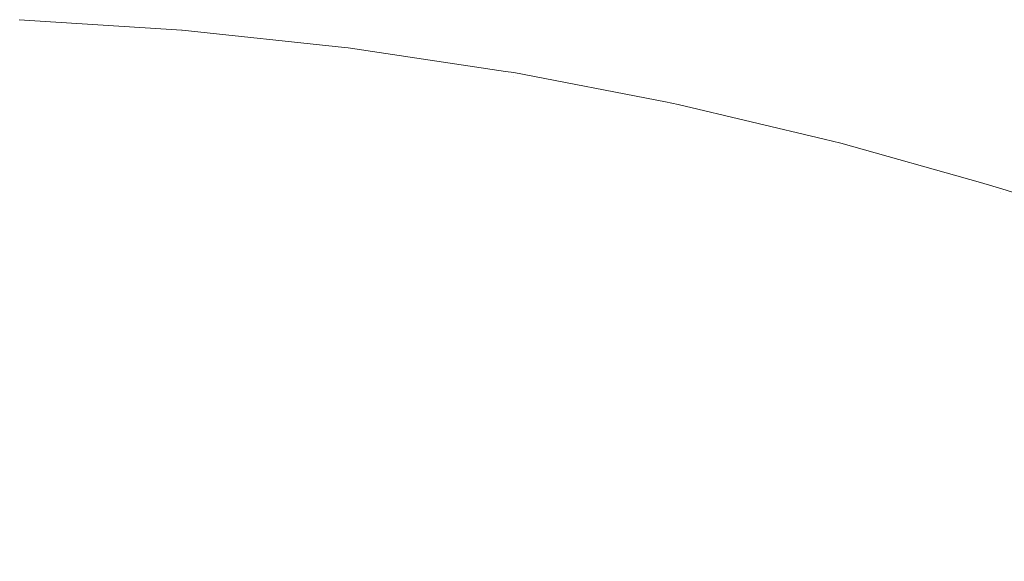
# Model space of a CAD drawing. Header units: centimetres. Extents: x -26 to 27.3, y -21.7 to -19.9.
# Tile 200 of 202: x 27.2142 to 27.2392, y -19.8737 to -19.86. Entities that reach past the tile are written whole.
import ezdxf

# ---------------------------------------------------------------- set-up
doc = ezdxf.new("R2010")
doc.units = ezdxf.units.CM
doc.header["$LTSCALE"] = 2.54
doc.layers.add('Lucido design-1', color=7, linetype='Continuous')

# ---------------------------------------------------------------- blocks, each defined once
blk = doc.blocks.new('Gruppo-4-1')
at = {"color": 7, "linetype": 'Continuous', "lineweight": 9}
for points, invisible_edges in [([(27.214213, -19.859985, 329.886121), (27.218334, -19.860248, 329.886121), (27.218326, -19.860343, 329.881762), (27.214093, -19.860073, 329.881762)], 14), ([(27.214095, -19.860025, 330.489196), (27.21833, -19.860295, 330.489196), (27.218334, -19.860248, 330.486121), (27.214213, -19.859985, 330.486121)], 11), ([(27.218334, -19.860248, 329.886121), (27.214213, -19.859985, 329.886121), (27.214213, -19.859985, 330.486121), (27.218334, -19.860248, 330.486121)], 10), ([(27.214093, -19.860073, 329.881762), (27.218326, -19.860343, 329.881762), (27.218303, -19.860608, 329.877629), (27.214082, -19.860339, 329.877629)], 15), ([(27.214086, -19.860239, 330.493342), (27.218311, -19.860508, 330.493342), (27.21833, -19.860295, 330.489196), (27.214095, -19.860025, 330.489196)], 15), ([(27.214082, -19.860339, 329.877629), (27.218303, -19.860608, 329.877629), (27.218266, -19.861043, 329.873515), (27.214063, -19.860775, 329.873515)], 15), ([(27.21407, -19.860625, 330.497478), (27.218279, -19.860893, 330.497478), (27.218311, -19.860508, 330.493342), (27.214086, -19.860239, 330.493342)], 15), ([(27.218326, -19.860343, 329.881762), (27.222543, -19.860792, 329.881762), (27.222509, -19.861056, 329.877629), (27.218303, -19.860608, 329.877629)], 15), ([(27.218311, -19.860508, 330.493342), (27.222522, -19.860957, 330.493342), (27.222549, -19.860745, 330.489196), (27.21833, -19.860295, 330.489196)], 15), ([(27.222543, -19.860792, 329.881762), (27.218326, -19.860343, 329.881762), (27.218334, -19.860248, 329.886121), (27.218345, -19.860249, 329.886121)], 11), ([(27.218345, -19.860249, 330.486121), (27.218334, -19.860248, 330.486121), (27.21833, -19.860295, 330.489196)], 10), ([(27.22246, -19.860688, 330.486121), (27.218345, -19.860249, 330.486121), (27.21833, -19.860295, 330.489196), (27.222549, -19.860745, 330.489196)], 14), ([(27.218334, -19.860248, 330.486121), (27.218345, -19.860249, 330.486121), (27.218345, -19.860249, 329.886121), (27.218334, -19.860248, 329.886121)], 10), ([(27.218345, -19.860249, 329.886121), (27.218345, -19.860249, 330.486121), (27.22246, -19.860688, 330.486121), (27.22246, -19.860688, 329.886121)], 5), ([(27.218345, -19.860249, 329.886121), (27.22246, -19.860688, 329.886121), (27.222555, -19.860698, 329.886121), (27.222543, -19.860792, 329.881762)], 12), ([(27.214046, -19.861182, 330.501599), (27.218231, -19.861449, 330.501599), (27.218279, -19.860893, 330.497478), (27.21407, -19.860625, 330.497478)], 15), ([(27.218303, -19.860608, 329.877629), (27.222509, -19.861056, 329.877629), (27.222453, -19.861489, 329.873515), (27.218266, -19.861043, 329.873515)], 15), ([(27.218279, -19.860893, 330.497478), (27.222473, -19.86134, 330.497478), (27.222522, -19.860957, 330.493342), (27.218311, -19.860508, 330.493342)], 15), ([(27.222549, -19.860745, 330.489196), (27.222555, -19.860698, 330.486121), (27.22246, -19.860688, 330.486121)], 9), ([(27.222555, -19.860698, 329.886121), (27.22246, -19.860688, 329.886121), (27.22246, -19.860688, 330.486121), (27.222555, -19.860698, 330.486121)], 10), ([(27.226737, -19.86142, 329.881762), (27.222543, -19.860792, 329.881762), (27.222555, -19.860698, 329.886121), (27.226548, -19.861296, 329.886121)], 11), ([(27.226548, -19.861296, 330.486121), (27.222555, -19.860698, 330.486121), (27.222549, -19.860745, 330.489196), (27.226745, -19.861373, 330.489196)], 14), ([(27.222555, -19.860698, 330.486121), (27.226548, -19.861296, 330.486121), (27.226548, -19.861296, 329.886121), (27.222555, -19.860698, 329.886121)], 10), ([(27.214063, -19.860775, 329.873515), (27.218266, -19.861043, 329.873515), (27.218215, -19.861647, 329.869425), (27.214038, -19.86138, 329.869425)], 15), ([(27.218231, -19.861449, 330.501599), (27.222402, -19.861893, 330.501599), (27.222473, -19.86134, 330.497478), (27.218279, -19.860893, 330.497478)], 15), ([(27.222473, -19.86134, 330.497478), (27.226644, -19.861964, 330.497478), (27.226709, -19.861584, 330.493342), (27.222522, -19.860957, 330.493342)], 15), ([(27.222543, -19.860792, 329.881762), (27.226737, -19.86142, 329.881762), (27.226692, -19.861682, 329.877629), (27.222509, -19.861056, 329.877629)], 15), ([(27.222522, -19.860957, 330.493342), (27.226709, -19.861584, 330.493342), (27.226745, -19.861373, 330.489196), (27.222549, -19.860745, 330.489196)], 15), ([(27.214015, -19.861911, 330.505696), (27.21817, -19.862176, 330.505696), (27.218231, -19.861449, 330.501599), (27.214046, -19.861182, 330.501599)], 15), ([(27.218266, -19.861043, 329.873515), (27.222453, -19.861489, 329.873515), (27.222377, -19.86209, 329.869425), (27.218215, -19.861647, 329.869425)], 15), ([(27.222509, -19.861056, 329.877629), (27.226692, -19.861682, 329.877629), (27.226618, -19.862113, 329.873515), (27.222453, -19.861489, 329.873515)], 15), ([(27.214038, -19.86138, 329.869425), (27.218215, -19.861647, 329.869425), (27.218149, -19.862418, 329.865368), (27.214005, -19.862153, 329.865368)], 15), ([(27.21817, -19.862176, 330.505696), (27.222309, -19.862617, 330.505696), (27.222402, -19.861893, 330.501599), (27.218231, -19.861449, 330.501599)], 15), ([(27.222402, -19.861893, 330.501599), (27.226549, -19.862514, 330.501599), (27.226644, -19.861964, 330.497478), (27.222473, -19.86134, 330.497478)], 15), ([(27.226745, -19.861373, 330.489196), (27.226753, -19.861326, 330.486121), (27.226548, -19.861296, 330.486121)], 9), ([(27.226753, -19.861326, 329.886121), (27.226548, -19.861296, 329.886121), (27.226548, -19.861296, 330.486121), (27.226753, -19.861326, 330.486121)], 10), ([(27.226548, -19.861296, 329.886121), (27.226753, -19.861326, 329.886121), (27.226737, -19.86142, 329.881762)], 10), ([(27.226737, -19.86142, 329.881762), (27.230901, -19.862225, 329.881762), (27.230845, -19.862486, 329.877629), (27.226692, -19.861682, 329.877629)], 15), ([(27.226709, -19.861584, 330.493342), (27.230866, -19.862388, 330.493342), (27.230911, -19.862179, 330.489196), (27.226745, -19.861373, 330.489196)], 15), ([(27.230901, -19.862225, 329.881762), (27.226737, -19.86142, 329.881762), (27.226753, -19.861326, 329.886121), (27.230605, -19.862071, 329.886121)], 11), ([(27.230605, -19.862071, 330.486121), (27.226753, -19.861326, 330.486121), (27.226745, -19.861373, 330.489196), (27.230911, -19.862179, 330.489196)], 14), ([(27.226753, -19.861326, 330.486121), (27.230605, -19.862071, 330.486121), (27.230605, -19.862071, 329.886121), (27.226753, -19.861326, 329.886121)], 10), ([(27.218215, -19.861647, 329.869425), (27.222377, -19.86209, 329.869425), (27.222278, -19.862858, 329.865368), (27.218149, -19.862418, 329.865368)], 15), ([(27.222453, -19.861489, 329.873515), (27.226618, -19.862113, 329.873515), (27.226516, -19.86271, 329.869425), (27.222377, -19.86209, 329.869425)], 15), ([(27.226692, -19.861682, 329.877629), (27.230845, -19.862486, 329.877629), (27.230753, -19.862912, 329.873515), (27.226618, -19.862113, 329.873515)], 15), ([(27.226644, -19.861964, 330.497478), (27.230785, -19.862765, 330.497478), (27.230866, -19.862388, 330.493342), (27.226709, -19.861584, 330.493342)], 15), ([(27.213977, -19.86281, 330.509763), (27.218093, -19.863073, 330.509763), (27.21817, -19.862176, 330.505696), (27.214015, -19.861911, 330.505696)], 15), ([(27.222309, -19.862617, 330.505696), (27.226426, -19.863233, 330.505696), (27.226549, -19.862514, 330.501599), (27.222402, -19.861893, 330.501599)], 15), ([(27.226549, -19.862514, 330.501599), (27.230667, -19.86331, 330.501599), (27.230785, -19.862765, 330.497478), (27.226644, -19.861964, 330.497478)], 15), ([(27.214005, -19.862153, 329.865368), (27.218149, -19.862418, 329.865368), (27.218069, -19.863354, 329.86135), (27.213965, -19.863092, 329.86135)], 15), ([(27.218093, -19.863073, 330.509763), (27.222195, -19.86351, 330.509763), (27.222309, -19.862617, 330.505696), (27.21817, -19.862176, 330.505696)], 15), ([(27.222377, -19.86209, 329.869425), (27.226516, -19.86271, 329.869425), (27.226385, -19.863472, 329.865368), (27.222278, -19.862858, 329.865368)], 15), ([(27.226618, -19.862113, 329.873515), (27.230753, -19.862912, 329.873515), (27.230625, -19.863505, 329.869425), (27.226516, -19.86271, 329.869425)], 15), ([(27.230911, -19.862179, 330.489196), (27.230921, -19.862132, 330.486121), (27.230605, -19.862071, 330.486121)], 9), ([(27.230921, -19.862132, 329.886121), (27.230605, -19.862071, 329.886121), (27.230605, -19.862071, 330.486121), (27.230921, -19.862132, 330.486121)], 10), ([(27.230605, -19.862071, 329.886121), (27.230921, -19.862132, 329.886121), (27.230901, -19.862225, 329.881762)], 10), ([(27.230901, -19.862225, 329.881762), (27.235027, -19.863207, 329.881762), (27.23496, -19.863464, 329.877629), (27.230845, -19.862486, 329.877629)], 15), ([(27.230866, -19.862388, 330.493342), (27.234985, -19.863367, 330.493342), (27.235039, -19.86316, 330.489196), (27.230911, -19.862179, 330.489196)], 15), ([(27.235027, -19.863207, 329.881762), (27.230901, -19.862225, 329.881762), (27.230921, -19.862132, 329.886121), (27.234623, -19.863013, 329.886121)], 11), ([(27.234623, -19.863013, 330.486121), (27.230921, -19.862132, 330.486121), (27.230911, -19.862179, 330.489196), (27.235039, -19.86316, 330.489196)], 14), ([(27.230921, -19.862132, 330.486121), (27.234623, -19.863013, 330.486121), (27.234623, -19.863013, 329.886121), (27.230921, -19.862132, 329.886121)], 10), ([(27.218149, -19.862418, 329.865368), (27.222278, -19.862858, 329.865368), (27.222159, -19.863789, 329.86135), (27.218069, -19.863354, 329.86135)], 15), ([(27.230785, -19.862765, 330.497478), (27.234888, -19.863741, 330.497478), (27.234985, -19.863367, 330.493342), (27.230866, -19.862388, 330.493342)], 15), ([(27.222195, -19.86351, 330.509763), (27.226274, -19.864121, 330.509763), (27.226426, -19.863233, 330.505696), (27.222309, -19.862617, 330.505696)], 15), ([(27.226516, -19.86271, 329.869425), (27.230625, -19.863505, 329.869425), (27.230462, -19.864261, 329.865368), (27.226385, -19.863472, 329.865368)], 15), ([(27.226426, -19.863233, 330.505696), (27.230513, -19.864024, 330.505696), (27.230667, -19.86331, 330.501599), (27.226549, -19.862514, 330.501599)], 15), ([(27.230845, -19.862486, 329.877629), (27.23496, -19.863464, 329.877629), (27.23485, -19.863887, 329.873515), (27.230753, -19.862912, 329.873515)], 15), ([(27.213931, -19.863879, 330.513793), (27.218002, -19.864139, 330.513793), (27.218093, -19.863073, 330.509763), (27.213977, -19.86281, 330.509763)], 15), ([(27.222278, -19.862858, 329.865368), (27.226385, -19.863472, 329.865368), (27.226226, -19.864398, 329.86135), (27.222159, -19.863789, 329.86135)], 15), ([(27.230753, -19.862912, 329.873515), (27.23485, -19.863887, 329.873515), (27.234697, -19.864473, 329.869425), (27.230625, -19.863505, 329.869425)], 15), ([(27.230667, -19.86331, 330.501599), (27.234747, -19.864281, 330.501599), (27.234888, -19.863741, 330.497478), (27.230785, -19.862765, 330.497478)], 15), ([(27.213965, -19.863092, 329.86135), (27.218069, -19.863354, 329.86135), (27.217976, -19.864453, 329.857377), (27.213918, -19.864195, 329.857377)], 15), ([(27.218002, -19.864139, 330.513793), (27.222059, -19.864571, 330.513793), (27.222195, -19.86351, 330.509763), (27.218093, -19.863073, 330.509763)], 15), ([(27.235039, -19.86316, 330.489196), (27.235051, -19.863115, 330.486121), (27.234623, -19.863013, 330.486121)], 9), ([(27.235051, -19.863115, 329.886121), (27.234623, -19.863013, 329.886121), (27.234623, -19.863013, 330.486121), (27.235051, -19.863115, 330.486121)], 10), ([(27.234623, -19.863013, 329.886121), (27.235051, -19.863115, 329.886121), (27.235027, -19.863207, 329.881762)], 10), ([(27.235027, -19.863207, 329.881762), (27.239107, -19.864362, 329.881762), (27.239029, -19.864617, 329.877629), (27.23496, -19.863464, 329.877629)], 15), ([(27.234985, -19.863367, 330.493342), (27.239059, -19.864521, 330.493342), (27.239121, -19.864317, 330.489196), (27.235039, -19.86316, 330.489196)], 15), ([(27.239107, -19.864362, 329.881762), (27.235027, -19.863207, 329.881762), (27.235051, -19.863115, 329.886121), (27.238595, -19.864118, 329.886121)], 11), ([(27.238595, -19.864118, 330.486121), (27.235051, -19.863115, 330.486121), (27.235039, -19.86316, 330.489196), (27.239121, -19.864317, 330.489196)], 14), ([(27.235051, -19.863115, 330.486121), (27.238595, -19.864118, 330.486121), (27.238595, -19.864118, 329.886121), (27.235051, -19.863115, 329.886121)], 10), ([(27.218069, -19.863354, 329.86135), (27.222159, -19.863789, 329.86135), (27.222019, -19.864884, 329.857377), (27.217976, -19.864453, 329.857377)], 15), ([(27.226385, -19.863472, 329.865368), (27.230462, -19.864261, 329.865368), (27.230264, -19.865179, 329.86135), (27.226226, -19.864398, 329.86135)], 15), ([(27.226274, -19.864121, 330.509763), (27.230324, -19.864904, 330.509763), (27.230513, -19.864024, 330.505696), (27.226426, -19.863233, 330.505696)], 15), ([(27.230513, -19.864024, 330.505696), (27.234563, -19.864987, 330.505696), (27.234747, -19.864281, 330.501599), (27.230667, -19.86331, 330.501599)], 15), ([(27.23496, -19.863464, 329.877629), (27.239029, -19.864617, 329.877629), (27.238902, -19.865034, 329.873515), (27.23485, -19.863887, 329.873515)], 15), ([(27.234888, -19.863741, 330.497478), (27.238946, -19.86489, 330.497478), (27.239059, -19.864521, 330.493342), (27.234985, -19.863367, 330.493342)], 15), ([(27.222059, -19.864571, 330.513793), (27.226093, -19.865175, 330.513793), (27.226274, -19.864121, 330.509763), (27.222195, -19.86351, 330.509763)], 15), ([(27.230625, -19.863505, 329.869425), (27.234697, -19.864473, 329.869425), (27.234502, -19.865222, 329.865368), (27.230462, -19.864261, 329.865368)], 15), ([(27.213879, -19.865116, 330.517778), (27.217897, -19.865373, 330.517778), (27.218002, -19.864139, 330.513793), (27.213931, -19.863879, 330.513793)], 15), ([(27.222159, -19.863789, 329.86135), (27.226226, -19.864398, 329.86135), (27.22604, -19.865486, 329.857377), (27.222019, -19.864884, 329.857377)], 15), ([(27.23485, -19.863887, 329.873515), (27.238902, -19.865034, 329.873515), (27.238724, -19.865613, 329.869425), (27.234697, -19.864473, 329.869425)], 15), ([(27.234747, -19.864281, 330.501599), (27.238782, -19.865424, 330.501599), (27.238946, -19.86489, 330.497478), (27.234888, -19.863741, 330.497478)], 15), ([(27.213918, -19.864195, 329.857377), (27.217976, -19.864453, 329.857377), (27.217868, -19.865714, 329.853456), (27.213864, -19.865459, 329.853456)], 15), ([(27.217897, -19.865373, 330.517778), (27.221902, -19.865799, 330.517778), (27.222059, -19.864571, 330.513793), (27.218002, -19.864139, 330.513793)], 15), ([(27.226093, -19.865175, 330.513793), (27.230098, -19.86595, 330.513793), (27.230324, -19.864904, 330.509763), (27.226274, -19.864121, 330.509763)], 15), ([(27.230324, -19.864904, 330.509763), (27.234336, -19.865858, 330.509763), (27.234563, -19.864987, 330.505696), (27.230513, -19.864024, 330.505696)], 15), ([(27.239121, -19.864317, 330.489196), (27.239135, -19.864271, 330.486121), (27.238595, -19.864118, 330.486121)], 9), ([(27.239135, -19.864271, 329.886121), (27.238595, -19.864118, 329.886121), (27.238595, -19.864118, 330.486121), (27.239135, -19.864271, 330.486121)], 10), ([(27.238595, -19.864118, 329.886121), (27.239135, -19.864271, 329.886121), (27.239107, -19.864362, 329.881762)], 10), ([(27.217976, -19.864453, 329.857377), (27.222019, -19.864884, 329.857377), (27.221858, -19.866139, 329.853456), (27.217868, -19.865714, 329.853456)], 15), ([(27.226226, -19.864398, 329.86135), (27.230264, -19.865179, 329.86135), (27.230032, -19.866258, 329.857377), (27.22604, -19.865486, 329.857377)], 15), ([(27.230462, -19.864261, 329.865368), (27.234502, -19.865222, 329.865368), (27.234265, -19.866131, 329.86135), (27.230264, -19.865179, 329.86135)], 15), ([(27.234697, -19.864473, 329.869425), (27.238724, -19.865613, 329.869425), (27.238498, -19.866353, 329.865368), (27.234502, -19.865222, 329.865368)], 15), ([(27.234563, -19.864987, 330.505696), (27.238569, -19.866121, 330.505696), (27.238782, -19.865424, 330.501599), (27.234747, -19.864281, 330.501599)], 15), ([(27.239107, -19.864362, 329.881762), (27.243135, -19.86569, 329.881762), (27.243047, -19.865941, 329.877629), (27.239029, -19.864617, 329.877629)], 15), ([(27.239059, -19.864521, 330.493342), (27.24308, -19.865846, 330.493342), (27.243151, -19.865645, 330.489196), (27.239121, -19.864317, 330.489196)], 15), ([(27.243135, -19.86569, 329.881762), (27.239107, -19.864362, 329.881762), (27.239135, -19.864271, 329.886121), (27.242514, -19.865385, 329.886121)], 11), ([(27.242514, -19.865385, 330.486121), (27.239135, -19.864271, 330.486121), (27.239121, -19.864317, 330.489196), (27.243151, -19.865645, 330.489196)], 14), ([(27.239135, -19.864271, 330.486121), (27.242514, -19.865385, 330.486121), (27.242514, -19.865385, 329.886121), (27.239135, -19.864271, 329.886121)], 10), ([(27.221902, -19.865799, 330.517778), (27.225884, -19.866395, 330.517778), (27.226093, -19.865175, 330.513793), (27.222059, -19.864571, 330.513793)], 15), ([(27.239029, -19.864617, 329.877629), (27.243047, -19.865941, 329.877629), (27.242901, -19.866353, 329.873515), (27.238902, -19.865034, 329.873515)], 15), ([(27.238946, -19.86489, 330.497478), (27.242951, -19.86621, 330.497478), (27.24308, -19.865846, 330.493342), (27.239059, -19.864521, 330.493342)], 15), ([(27.222019, -19.864884, 329.857377), (27.22604, -19.865486, 329.857377), (27.225826, -19.866733, 329.853456), (27.221858, -19.866139, 329.853456)], 15), ([(27.230098, -19.86595, 330.513793), (27.234067, -19.866894, 330.513793), (27.234336, -19.865858, 330.509763), (27.230324, -19.864904, 330.509763)], 15), ([(27.238782, -19.865424, 330.501599), (27.242766, -19.866736, 330.501599), (27.242951, -19.86621, 330.497478), (27.238946, -19.86489, 330.497478)], 15), ([(27.213819, -19.86652, 330.521712), (27.217778, -19.866772, 330.521712), (27.217897, -19.865373, 330.517778), (27.213879, -19.865116, 330.517778)], 15), ([(27.225884, -19.866395, 330.517778), (27.229837, -19.86716, 330.517778), (27.230098, -19.86595, 330.513793), (27.226093, -19.865175, 330.513793)], 15), ([(27.230264, -19.865179, 329.86135), (27.234265, -19.866131, 329.86135), (27.233987, -19.867199, 329.857377), (27.230032, -19.866258, 329.857377)], 15), ([(27.234502, -19.865222, 329.865368), (27.238498, -19.866353, 329.865368), (27.238223, -19.867251, 329.86135), (27.234265, -19.866131, 329.86135)], 15), ([(27.234336, -19.865858, 330.509763), (27.238305, -19.866982, 330.509763), (27.238569, -19.866121, 330.505696), (27.234563, -19.864987, 330.505696)], 15), ([(27.238902, -19.865034, 329.873515), (27.242901, -19.866353, 329.873515), (27.242699, -19.866924, 329.869425), (27.238724, -19.865613, 329.869425)], 15), ([(27.213864, -19.865459, 329.853456), (27.217868, -19.865714, 329.853456), (27.217748, -19.867133, 329.849594), (27.213804, -19.866882, 329.849594)], 15), ([(27.217778, -19.866772, 330.521712), (27.221723, -19.867193, 330.521712), (27.221902, -19.865799, 330.517778), (27.217897, -19.865373, 330.517778)], 15), ([(27.238569, -19.866121, 330.505696), (27.242522, -19.867424, 330.505696), (27.242766, -19.866736, 330.501599), (27.238782, -19.865424, 330.501599)], 15), ([(27.217868, -19.865714, 329.853456), (27.221858, -19.866139, 329.853456), (27.221677, -19.867552, 329.849594), (27.217748, -19.867133, 329.849594)], 15), ([(27.22604, -19.865486, 329.857377), (27.230032, -19.866258, 329.857377), (27.229765, -19.867495, 329.853456), (27.225826, -19.866733, 329.853456)], 15), ([(27.238724, -19.865613, 329.869425), (27.242699, -19.866924, 329.869425), (27.242442, -19.867653, 329.865368), (27.238498, -19.866353, 329.865368)], 15), ([(27.221723, -19.867193, 330.521712), (27.225647, -19.86778, 330.521712), (27.225884, -19.866395, 330.517778), (27.221902, -19.865799, 330.517778)], 15), ([(27.229837, -19.86716, 330.517778), (27.233755, -19.868092, 330.517778), (27.234067, -19.866894, 330.513793), (27.230098, -19.86595, 330.513793)], 15), ([(27.234067, -19.866894, 330.513793), (27.237992, -19.868005, 330.513793), (27.238305, -19.866982, 330.509763), (27.234336, -19.865858, 330.509763)], 15), ([(27.221858, -19.866139, 329.853456), (27.225826, -19.866733, 329.853456), (27.225585, -19.868137, 329.849594), (27.221677, -19.867552, 329.849594)], 15), ([(27.234265, -19.866131, 329.86135), (27.238223, -19.867251, 329.86135), (27.237899, -19.868307, 329.857377), (27.233987, -19.867199, 329.857377)], 15), ([(27.238305, -19.866982, 330.509763), (27.242223, -19.868273, 330.509763), (27.242522, -19.867424, 330.505696), (27.238569, -19.866121, 330.505696)], 15), ([(27.225647, -19.86778, 330.521712), (27.229541, -19.868533, 330.521712), (27.229837, -19.86716, 330.517778), (27.225884, -19.866395, 330.517778)], 15), ([(27.230032, -19.866258, 329.857377), (27.233987, -19.867199, 329.857377), (27.233669, -19.868423, 329.853456), (27.229765, -19.867495, 329.853456)], 15), ([(27.238498, -19.866353, 329.865368), (27.242442, -19.867653, 329.865368), (27.242129, -19.868539, 329.86135), (27.238223, -19.867251, 329.86135)], 15), ([(27.213753, -19.868088, 330.525586), (27.217645, -19.868336, 330.525586), (27.217778, -19.866772, 330.521712), (27.213819, -19.86652, 330.521712)], 15), ([(27.213804, -19.866882, 329.849594), (27.217748, -19.867133, 329.849594), (27.217614, -19.868708, 329.845798), (27.213737, -19.868461, 329.845798)], 15), ([(27.217645, -19.868336, 330.525586), (27.221524, -19.868749, 330.525586), (27.221723, -19.867193, 330.521712), (27.217778, -19.866772, 330.521712)], 15), ([(27.225826, -19.866733, 329.853456), (27.229765, -19.867495, 329.853456), (27.229465, -19.868887, 329.849594), (27.225585, -19.868137, 329.849594)], 15), ([(27.233755, -19.868092, 330.517778), (27.237629, -19.869189, 330.517778), (27.237992, -19.868005, 330.513793), (27.234067, -19.866894, 330.513793)], 15), ([(27.217748, -19.867133, 329.849594), (27.221677, -19.867552, 329.849594), (27.221476, -19.86912, 329.845798), (27.217614, -19.868708, 329.845798)], 15), ([(27.221524, -19.868749, 330.525586), (27.225381, -19.869327, 330.525586), (27.225647, -19.86778, 330.521712), (27.221723, -19.867193, 330.521712)], 15), ([(27.229541, -19.868533, 330.521712), (27.233401, -19.869451, 330.521712), (27.233755, -19.868092, 330.517778), (27.229837, -19.86716, 330.517778)], 15), ([(27.233987, -19.867199, 329.857377), (27.237899, -19.868307, 329.857377), (27.237529, -19.869516, 329.853456), (27.233669, -19.868423, 329.853456)], 15), ([(27.237992, -19.868005, 330.513793), (27.241866, -19.869282, 330.513793), (27.242223, -19.868273, 330.509763), (27.238305, -19.866982, 330.509763)], 15), ([(27.238223, -19.867251, 329.86135), (27.242129, -19.868539, 329.86135), (27.241761, -19.869579, 329.857377), (27.237899, -19.868307, 329.857377)], 15), ([(27.221677, -19.867552, 329.849594), (27.225585, -19.868137, 329.849594), (27.225318, -19.869695, 329.845798), (27.221476, -19.86912, 329.845798)], 15), ([(27.229765, -19.867495, 329.853456), (27.233669, -19.868423, 329.853456), (27.23331, -19.869802, 329.849594), (27.229465, -19.868887, 329.849594)], 15), ([(27.225381, -19.869327, 330.525586), (27.229211, -19.870067, 330.525586), (27.229541, -19.868533, 330.521712), (27.225647, -19.86778, 330.521712)], 15), ([(27.213679, -19.869818, 330.529396), (27.217498, -19.870061, 330.529396), (27.217645, -19.868336, 330.525586), (27.213753, -19.868088, 330.525586)], 15), ([(27.225585, -19.868137, 329.849594), (27.229465, -19.868887, 329.849594), (27.229132, -19.870432, 329.845798), (27.225318, -19.869695, 329.845798)], 15), ([(27.233401, -19.869451, 330.521712), (27.237218, -19.870532, 330.521712), (27.237629, -19.869189, 330.517778), (27.233755, -19.868092, 330.517778)], 15), ([(27.237629, -19.869189, 330.517778), (27.241454, -19.870449, 330.517778), (27.241866, -19.869282, 330.513793), (27.237992, -19.868005, 330.513793)], 15), ([(27.213737, -19.868461, 329.845798), (27.217614, -19.868708, 329.845798), (27.217467, -19.870436, 329.842072), (27.213663, -19.870193, 329.842072)], 15), ([(27.217498, -19.870061, 330.529396), (27.221304, -19.870467, 330.529396), (27.221524, -19.868749, 330.525586), (27.217645, -19.868336, 330.525586)], 15), ([(27.233669, -19.868423, 329.853456), (27.237529, -19.869516, 329.853456), (27.237112, -19.870878, 329.849594), (27.23331, -19.869802, 329.849594)], 15), ([(27.237899, -19.868307, 329.857377), (27.241761, -19.869579, 329.857377), (27.24134, -19.870772, 329.853456), (27.237529, -19.869516, 329.853456)], 15), ([(27.217614, -19.868708, 329.845798), (27.221476, -19.86912, 329.845798), (27.221256, -19.870839, 329.842072), (27.217467, -19.870436, 329.842072)], 15), ([(27.229211, -19.870067, 330.525586), (27.233006, -19.87097, 330.525586), (27.233401, -19.869451, 330.521712), (27.229541, -19.868533, 330.521712)], 15), ([(27.221304, -19.870467, 330.529396), (27.225089, -19.871033, 330.529396), (27.225381, -19.869327, 330.525586), (27.221524, -19.868749, 330.525586)], 15), ([(27.229465, -19.868887, 329.849594), (27.23331, -19.869802, 329.849594), (27.232911, -19.871331, 329.845798), (27.229132, -19.870432, 329.845798)], 15), ([(27.221476, -19.86912, 329.845798), (27.225318, -19.869695, 329.845798), (27.225025, -19.871404, 329.842072), (27.221256, -19.870839, 329.842072)], 15), ([(27.237218, -19.870532, 330.521712), (27.240986, -19.871774, 330.521712), (27.241454, -19.870449, 330.517778), (27.237629, -19.869189, 330.517778)], 15), ([(27.225089, -19.871033, 330.529396), (27.228846, -19.87176, 330.529396), (27.229211, -19.870067, 330.525586), (27.225381, -19.869327, 330.525586)], 15), ([(27.233006, -19.87097, 330.525586), (27.236758, -19.872032, 330.525586), (27.237218, -19.870532, 330.521712), (27.233401, -19.869451, 330.521712)], 15), ([(27.225318, -19.869695, 329.845798), (27.229132, -19.870432, 329.845798), (27.228767, -19.872127, 329.842072), (27.225025, -19.871404, 329.842072)], 15), ([(27.237529, -19.869516, 329.853456), (27.24134, -19.870772, 329.853456), (27.240865, -19.872115, 329.849594), (27.237112, -19.870878, 329.849594)], 15), ([(27.213599, -19.871707, 330.533133), (27.217338, -19.871945, 330.533133), (27.217498, -19.870061, 330.529396), (27.213679, -19.869818, 330.529396)], 15), ([(27.23331, -19.869802, 329.849594), (27.237112, -19.870878, 329.849594), (27.236649, -19.87239, 329.845798), (27.232911, -19.871331, 329.845798)], 15), ([(27.213663, -19.870193, 329.842072), (27.217467, -19.870436, 329.842072), (27.217307, -19.872313, 329.838425), (27.213583, -19.872075, 329.838425)], 15), ([(27.217338, -19.871945, 330.533133), (27.221064, -19.872342, 330.533133), (27.221304, -19.870467, 330.529396), (27.217498, -19.870061, 330.529396)], 15), ([(27.228846, -19.87176, 330.529396), (27.232569, -19.872645, 330.529396), (27.233006, -19.87097, 330.525586), (27.229211, -19.870067, 330.525586)], 15), ([(27.217467, -19.870436, 329.842072), (27.221256, -19.870839, 329.842072), (27.221017, -19.872708, 329.838425), (27.217307, -19.872313, 329.838425)], 15), ([(27.221064, -19.872342, 330.533133), (27.224769, -19.872897, 330.533133), (27.225089, -19.871033, 330.529396), (27.221304, -19.870467, 330.529396)], 15), ([(27.229132, -19.870432, 329.845798), (27.232911, -19.871331, 329.845798), (27.232475, -19.873009, 329.842072), (27.228767, -19.872127, 329.842072)], 15), ([(27.236758, -19.872032, 330.525586), (27.240463, -19.873253, 330.525586), (27.240986, -19.871774, 330.521712), (27.237218, -19.870532, 330.521712)], 15), ([(27.221256, -19.870839, 329.842072), (27.225025, -19.871404, 329.842072), (27.224707, -19.87326, 329.838425), (27.221017, -19.872708, 329.838425)], 15), ([(27.232569, -19.872645, 330.529396), (27.236251, -19.873688, 330.529396), (27.236758, -19.872032, 330.525586), (27.233006, -19.87097, 330.525586)], 15), ([(27.237112, -19.870878, 329.849594), (27.240865, -19.872115, 329.849594), (27.240338, -19.873606, 329.845798), (27.236649, -19.87239, 329.845798)], 15), ([(27.224769, -19.872897, 330.533133), (27.228448, -19.873608, 330.533133), (27.228846, -19.87176, 330.529396), (27.225089, -19.871033, 330.529396)], 15), ([(27.225025, -19.871404, 329.842072), (27.228767, -19.872127, 329.842072), (27.22837, -19.873969, 329.838425), (27.224707, -19.87326, 329.838425)], 15), ([(27.232911, -19.871331, 329.845798), (27.236649, -19.87239, 329.845798), (27.236141, -19.874047, 329.842072), (27.232475, -19.873009, 329.842072)], 15), ([(27.213512, -19.873753, 330.536791), (27.217164, -19.873986, 330.536791), (27.217338, -19.871945, 330.533133), (27.213599, -19.871707, 330.533133)], 15), ([(27.217164, -19.873986, 330.536791), (27.220804, -19.874374, 330.536791), (27.221064, -19.872342, 330.533133), (27.217338, -19.871945, 330.533133)], 15), ([(27.228448, -19.873608, 330.533133), (27.232093, -19.874475, 330.533133), (27.232569, -19.872645, 330.529396), (27.228846, -19.87176, 330.529396)], 15), ([(27.213583, -19.872075, 329.838425), (27.217307, -19.872313, 329.838425), (27.217135, -19.874335, 329.83486), (27.213497, -19.874103, 329.83486)], 15), ([(27.228767, -19.872127, 329.842072), (27.232475, -19.873009, 329.842072), (27.232, -19.874832, 329.838425), (27.22837, -19.873969, 329.838425)], 15), ([(27.236251, -19.873688, 330.529396), (27.239886, -19.874886, 330.529396), (27.240463, -19.873253, 330.525586), (27.236758, -19.872032, 330.525586)], 15), ([(27.217307, -19.872313, 329.838425), (27.221017, -19.872708, 329.838425), (27.220759, -19.874721, 329.83486), (27.217135, -19.874335, 329.83486)], 15), ([(27.220804, -19.874374, 330.536791), (27.224423, -19.874916, 330.536791), (27.224769, -19.872897, 330.533133), (27.221064, -19.872342, 330.533133)], 15), ([(27.236649, -19.87239, 329.845798), (27.240338, -19.873606, 329.845798), (27.239761, -19.87524, 329.842072), (27.236141, -19.874047, 329.842072)], 15), ([(27.221017, -19.872708, 329.838425), (27.224707, -19.87326, 329.838425), (27.224364, -19.875261, 329.83486), (27.220759, -19.874721, 329.83486)], 15), ([(27.232093, -19.874475, 330.533133), (27.235698, -19.875496, 330.533133), (27.236251, -19.873688, 330.529396), (27.232569, -19.872645, 330.529396)], 15), ([(27.224423, -19.874916, 330.536791), (27.228016, -19.875611, 330.536791), (27.228448, -19.873608, 330.533133), (27.224769, -19.872897, 330.533133)], 15), ([(27.232475, -19.873009, 329.842072), (27.236141, -19.874047, 329.842072), (27.23559, -19.875849, 329.838425), (27.232, -19.874832, 329.838425)], 15), ([(27.224707, -19.87326, 329.838425), (27.22837, -19.873969, 329.838425), (27.227942, -19.875953, 329.83486), (27.224364, -19.875261, 329.83486)], 15), ([(27.228016, -19.875611, 330.536791), (27.231577, -19.876457, 330.536791), (27.232093, -19.874475, 330.533133), (27.228448, -19.873608, 330.533133)], 15), ([(27.235698, -19.875496, 330.533133), (27.239256, -19.876669, 330.533133), (27.239886, -19.874886, 330.529396), (27.236251, -19.873688, 330.529396)], 15)]:
    blk.add_3dface(points, dxfattribs=dict(at, invisible_edges=invisible_edges))

msp = doc.modelspace()

# ---------------------------------------------------------------- block references
at = {"layer": 'Lucido design-1', "color": 7}
msp.add_blockref('Gruppo-4-1', (0, 0), dxfattribs=at)

doc.saveas('drawing.dxf')
